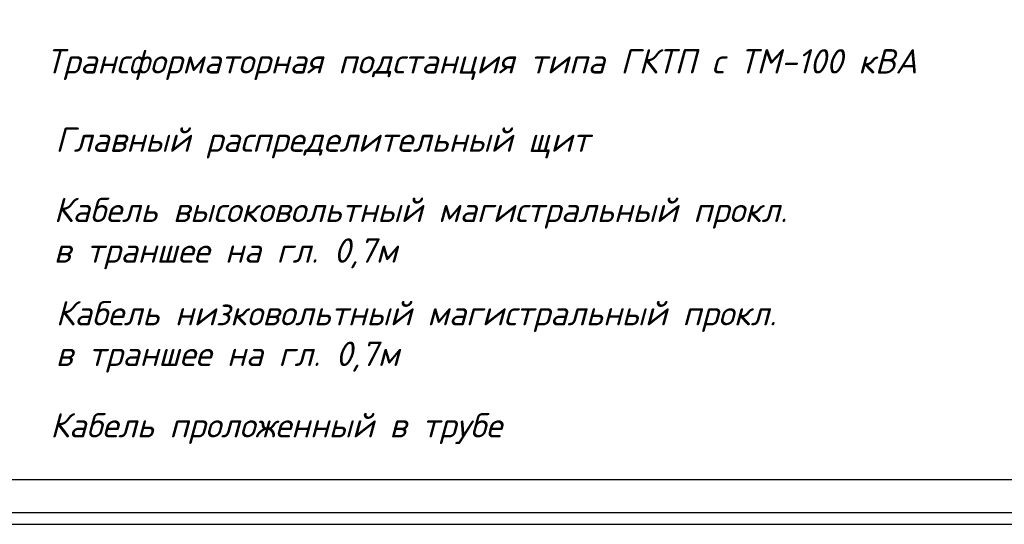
# Model space of a CAD drawing. Header units: millimetres. Extents: x -257011 to 237647566, y 2784933 to 6706507.
# Tile 39 of 256: x 10537878 to 10612030, y 2784933 to 2822943. Entities that reach past the tile are written whole.
import ezdxf

# ---------------------------------------------------------------- set-up
doc = ezdxf.new("R2010")
doc.units = ezdxf.units.MM
doc.header["$LTSCALE"] = 1000
doc.layers.add('(002) Рамка', color=7, linetype='Continuous')
doc.layers.add('Размеры1', color=252, linetype='Continuous', lineweight=15)
doc.styles.add('WMF-Times New Roman0', font='times.ttf')
doc.styles.add('ГОСТ 350', font='isocpeur.TTF', dxfattribs={"height": 350})

# ---------------------------------------------------------------- blocks, each defined once
blk = doc.blocks.new('dhyjfyuk')
at = {"style": 'WMF-Times New Roman0'}
for s, insert, char_height, width, attachment_point in [('\\pi3453.25486;Samarqand viloyati Toyloq tumani "Хоnсhоrbоg\'" МFY dagi 11-son \\P\\pi1816.32378;maktabni rekonstruksiya qilish. (360 o\'quvchi o\'rinli qo\'shimcha bino \\P\\pi27327.21058;qurish).', (4414694, -1193420), 1400, 60812.6, 4), ('\\pi12888.864;{\\fTimes New Roman|b1|i0|c204|p18;\\C0;MCHJ\\P\\pi2815.884;"PARVIZ  PROEKT  SERVIS"\\P\\pi9383.364;Samarqand sh.\\C256; }', (4448452, -1205594), 1200, 29788.7, 1)]:
    blk.add_mtext(s, dxfattribs=dict(at, insert=insert, char_height=char_height, width=width, attachment_point=attachment_point))

msp = doc.modelspace()

# ---------------------------------------------------------------- linework, layer by layer
at = {"color": 250}
msp.add_lwpolyline([(10505941.78, 2785816.901), (10800411.477, 2785816.901), (10800411.477, 2994049.044), (10505941.78, 2994049.044)], close=True, dxfattribs=at)
at = {"color": 250, "lineweight": 30}
msp.add_lwpolyline([(10515857.596, 2788295.855), (10797932.523, 2788295.855), (10797932.523, 2991570.09), (10515857.596, 2991570.09)], close=True, dxfattribs=at)
at = {"layer": 'Defpoints', "color": 4}
msp.add_lwpolyline([(10505941.78, 2994932.972), (10505941.78, 2784932.972), (10654441.78, 2784932.972), (10654441.78, 2994932.972)], close=True, dxfattribs=at)

# ---------------------------------------------------------------- block references
at = {"layer": '(002) Рамка', "lineweight": 50}
for p in [(5681315.107, 4000591.194), (6007548.681, 4000320.148)]:
    msp.add_blockref('dhyjfyuk', p, dxfattribs=at)

# ---------------------------------------------------------------- texts
at = {"layer": 'Размеры1', "color": 7, "lineweight": 30, "char_height": 1835.24337, "attachment_point": 1, "style": 'ГОСТ 350'}
for s, insert, width in [('{\\fISOCPEUR|b0|i1|c204|p34;Трансформаторная подстанция \\C0;типа ГКТП с ТМ-100 кВА\\C7; } ', (10539841.136, 2820724.45), 71624.65344), ('{\\fISOCPEUR|b0|i1|c204|p34;Главный распределительный щит }', (10540566.179, 2814823.603), 48056.96967), ('{\\fISOCPEUR|b0|i1|c204|p34;Кабель высоковольтный магистральный прокл. \\Pв траншее на гл. 0,7м}', (10540450.145, 2809533.001), 75318.95479), ('{\\fISOCPEUR|b0|i1|c204|p34;Кабель низковольтный магистральный прокл. \\Pв траншее на гл. 0,7м}', (10540594.091, 2801752.116), 75318.95479), ('{\\fISOCPEUR|b0|i1|c204|p34;Кабель проложенный в трубе}', (10540179.644, 2793310.916), 48056.96967)]:
    msp.add_mtext(s, dxfattribs=dict(at, insert=insert, width=width))

doc.saveas('drawing.dxf')
